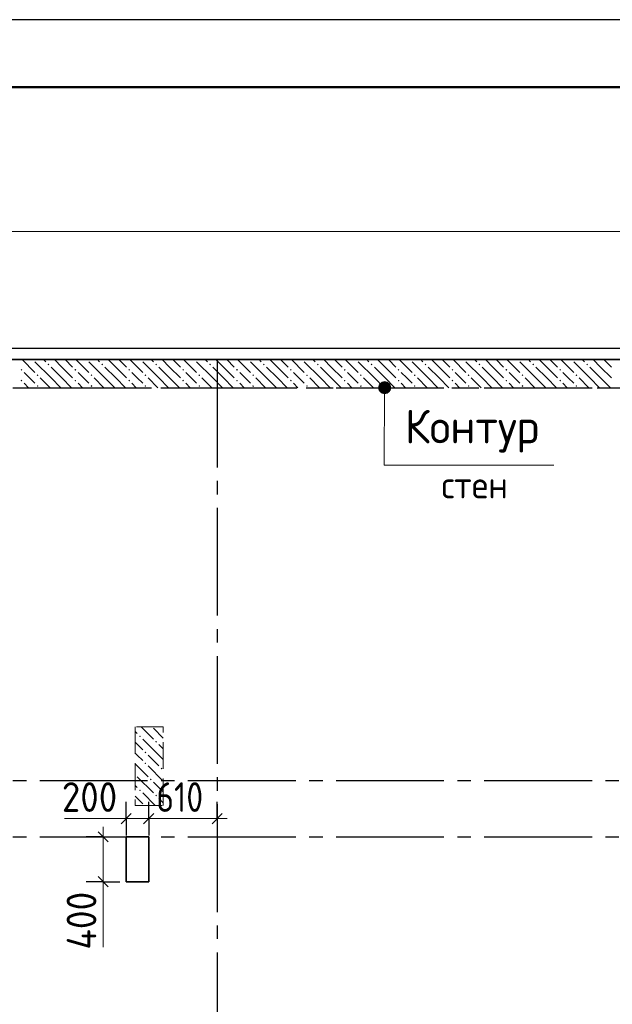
# Model space of a CAD drawing. Header units: millimetres. Extents: x 0 to 50400, y 0 to 35640.
# Tile 11 of 19: x 16756 to 22036, y 26870 to 35640. Entities that reach past the tile are written whole.
import ezdxf

# ---------------------------------------------------------------- set-up
doc = ezdxf.new("R2010")
doc.units = ezdxf.units.MM
doc.linetypes.add('______2', pattern=[324, 240, -84])
doc.linetypes.add('______5', pattern=[1320, 960, -120, 120, -120])
for name, color, linetype, lineweight in [('Standard', 7, 'Continuous', 25), ('ЖБ Перекрытие верхний уровень', 7, 'Continuous', 35), ('ЖБ Пилон', 7, 'Continuous', 35), ('ЖБ Стена верхний уровень', 7, 'Continuous', 35), ('Общий01', 7, 'Continuous', 13), ('Примечания', 7, 'Continuous', 13), ('Размерная линия_ общее', 7, 'Continuous', 13)]:
    doc.layers.add(name, color=color, linetype=linetype, lineweight=lineweight)
doc.layers.add('Оси', color=7, linetype='______5', true_color=0x656565)
doc.styles.add('ISOCPEUR', font='txt')

msp = doc.modelspace()

# ---------------------------------------------------------------- hatches: boundary and pattern name
at = {"layer": 'ЖБ Пилон', "linetype": 'Continuous', "lineweight": 18, "transparency": 33554687}
for points in [[(17819.8, 29257.3), (17827.6, 29265.1), (17835.4, 29257.3), (17827.6, 29249.5)], [(17963.8, 29209.3), (17971.6, 29217.1), (17979.4, 29209.3), (17971.6, 29201.5)], [(17867.8, 29113.3), (17875.6, 29121.1), (17883.4, 29113.3), (17875.6, 29105.5)], [(17867.8, 29017.3), (17875.6, 29025.1), (17883.4, 29017.3), (17875.6, 29009.5)], [(18011.8, 28969.3), (18019.6, 28977.1), (18027.4, 28969.3), (18019.6, 28961.5)], [(17785.1, 28923.6), (17787.4, 28921.3), (17785.1, 28919)], [(17915.8, 28873.3), (17923.6, 28881.1), (17931.4, 28873.3), (17923.6, 28865.5)], [(17819.8, 28777.3), (17827.6, 28785.1), (17835.4, 28777.3), (17827.6, 28769.5)], [(17963.8, 28729.3), (17971.6, 28737.1), (17979.4, 28729.3), (17971.6, 28721.5)]]:
    msp.add_hatch(color=7, dxfattribs=at).paths.add_polyline_path(points, flags=16)
at = {"layer": 'ЖБ Стена верхний уровень', "linetype": 'Continuous', "lineweight": 18, "transparency": 33554687}
for points in [[(16870.5, 32612.4), (16867.6, 32609.5), (16864.7, 32612.4)], [(17003.8, 32569.3), (17011.6, 32577.1), (17019.4, 32569.3), (17011.6, 32561.5)], [(17350.5, 32612.4), (17347.6, 32609.5), (17344.7, 32612.4)], [(17483.8, 32569.3), (17491.6, 32577.1), (17499.4, 32569.3), (17491.6, 32561.5)], [(17830.5, 32612.4), (17827.6, 32609.5), (17824.7, 32612.4)], [(17963.8, 32569.3), (17971.6, 32577.1), (17979.4, 32569.3), (17971.6, 32561.5)], [(18310.5, 32612.4), (18307.6, 32609.5), (18304.7, 32612.4)], [(18443.8, 32569.3), (18451.6, 32577.1), (18459.4, 32569.3), (18451.6, 32561.5)], [(18790.5, 32612.4), (18787.6, 32609.5), (18784.7, 32612.4)], [(18923.8, 32569.3), (18931.6, 32577.1), (18939.4, 32569.3), (18931.6, 32561.5)], [(19270.5, 32612.4), (19267.6, 32609.5), (19264.7, 32612.4)], [(19403.8, 32569.3), (19411.6, 32577.1), (19419.4, 32569.3), (19411.6, 32561.5)], [(19750.5, 32612.4), (19747.6, 32609.5), (19744.7, 32612.4)], [(19883.8, 32569.3), (19891.6, 32577.1), (19899.4, 32569.3), (19891.6, 32561.5)], [(20230.5, 32612.4), (20227.6, 32609.5), (20224.7, 32612.4)], [(20363.8, 32569.3), (20371.6, 32577.1), (20379.4, 32569.3), (20371.6, 32561.5)], [(20710.5, 32612.4), (20707.6, 32609.5), (20704.7, 32612.4)], [(20843.8, 32569.3), (20851.6, 32577.1), (20859.4, 32569.3), (20851.6, 32561.5)], [(21190.5, 32612.4), (21187.6, 32609.5), (21184.7, 32612.4)], [(21323.8, 32569.3), (21331.6, 32577.1), (21339.4, 32569.3), (21331.6, 32561.5)], [(21670.5, 32612.4), (21667.6, 32609.5), (21664.7, 32612.4)], [(21803.8, 32569.3), (21811.6, 32577.1), (21819.4, 32569.3), (21811.6, 32561.5)], [(16763.8, 32521.3), (16771.6, 32529.1), (16779.4, 32521.3), (16771.6, 32513.5)], [(16907.8, 32473.3), (16915.6, 32481.1), (16923.4, 32473.3), (16915.6, 32465.5)], [(17243.8, 32521.3), (17251.6, 32529.1), (17259.4, 32521.3), (17251.6, 32513.5)], [(17387.8, 32473.3), (17395.6, 32481.1), (17403.4, 32473.3), (17395.6, 32465.5)], [(17723.8, 32521.3), (17731.6, 32529.1), (17739.4, 32521.3), (17731.6, 32513.5)], [(17867.8, 32473.3), (17875.6, 32481.1), (17883.4, 32473.3), (17875.6, 32465.5)], [(18203.8, 32521.3), (18211.6, 32529.1), (18219.4, 32521.3), (18211.6, 32513.5)], [(18347.8, 32473.3), (18355.6, 32481.1), (18363.4, 32473.3), (18355.6, 32465.5)], [(18683.8, 32521.3), (18691.6, 32529.1), (18699.4, 32521.3), (18691.6, 32513.5)], [(18827.8, 32473.3), (18835.6, 32481.1), (18843.4, 32473.3), (18835.6, 32465.5)], [(19163.8, 32521.3), (19171.6, 32529.1), (19179.4, 32521.3), (19171.6, 32513.5)], [(19307.8, 32473.3), (19315.6, 32481.1), (19323.4, 32473.3), (19315.6, 32465.5)], [(19643.8, 32521.3), (19651.6, 32529.1), (19659.4, 32521.3), (19651.6, 32513.5)], [(19787.8, 32473.3), (19795.6, 32481.1), (19803.4, 32473.3), (19795.6, 32465.5)], [(20123.8, 32521.3), (20131.6, 32529.1), (20139.4, 32521.3), (20131.6, 32513.5)], [(20267.8, 32473.3), (20275.6, 32481.1), (20283.4, 32473.3), (20275.6, 32465.5)], [(20603.8, 32521.3), (20611.6, 32529.1), (20619.4, 32521.3), (20611.6, 32513.5)], [(20747.8, 32473.3), (20755.6, 32481.1), (20763.4, 32473.3), (20755.6, 32465.5)], [(21083.8, 32521.3), (21091.6, 32529.1), (21099.4, 32521.3), (21091.6, 32513.5)], [(21227.8, 32473.3), (21235.6, 32481.1), (21243.4, 32473.3), (21235.6, 32465.5)], [(21563.8, 32521.3), (21571.6, 32529.1), (21579.4, 32521.3), (21571.6, 32513.5)], [(21707.8, 32473.3), (21715.6, 32481.1), (21723.4, 32473.3), (21715.6, 32465.5)], [(16763.8, 32425.3), (16771.6, 32433.1), (16779.4, 32425.3), (16771.6, 32417.5)], [(16907.8, 32377.3), (16915.6, 32385.1), (16923.4, 32377.3), (16915.6, 32369.5)], [(17243.8, 32425.3), (17251.6, 32433.1), (17259.4, 32425.3), (17251.6, 32417.5)], [(17387.8, 32377.3), (17395.6, 32385.1), (17403.4, 32377.3), (17395.6, 32369.5)], [(17723.8, 32425.3), (17731.6, 32433.1), (17739.4, 32425.3), (17731.6, 32417.5)], [(17867.8, 32377.3), (17875.6, 32385.1), (17883.4, 32377.3), (17875.6, 32369.5)], [(18203.8, 32425.3), (18211.6, 32433.1), (18219.4, 32425.3), (18211.6, 32417.5)], [(18347.8, 32377.3), (18355.6, 32385.1), (18363.4, 32377.3), (18355.6, 32369.5)], [(18683.8, 32425.3), (18691.6, 32433.1), (18699.4, 32425.3), (18691.6, 32417.5)], [(18827.8, 32377.3), (18835.6, 32385.1), (18843.4, 32377.3), (18835.6, 32369.5)], [(19163.8, 32425.3), (19171.6, 32433.1), (19179.4, 32425.3), (19171.6, 32417.5)], [(19307.8, 32377.3), (19315.6, 32385.1), (19323.4, 32377.3), (19315.6, 32369.5)], [(19643.8, 32425.3), (19651.6, 32433.1), (19659.4, 32425.3), (19651.6, 32417.5)], [(19787.8, 32377.3), (19795.6, 32385.1), (19803.4, 32377.3), (19795.6, 32369.5)], [(20123.8, 32425.3), (20131.6, 32433.1), (20139.4, 32425.3), (20131.6, 32417.5)], [(20267.8, 32377.3), (20275.6, 32385.1), (20283.4, 32377.3), (20275.6, 32369.5)], [(20603.8, 32425.3), (20611.6, 32433.1), (20619.4, 32425.3), (20611.6, 32417.5)], [(20747.8, 32377.3), (20755.6, 32385.1), (20763.4, 32377.3), (20755.6, 32369.5)], [(21083.8, 32425.3), (21091.6, 32433.1), (21099.4, 32425.3), (21091.6, 32417.5)], [(21227.8, 32377.3), (21235.6, 32385.1), (21243.4, 32377.3), (21235.6, 32369.5)], [(21563.8, 32425.3), (21571.6, 32433.1), (21579.4, 32425.3), (21571.6, 32417.5)], [(21707.8, 32377.3), (21715.6, 32385.1), (21723.4, 32377.3), (21715.6, 32369.5)]]:
    msp.add_hatch(color=7, dxfattribs=at).paths.add_polyline_path(points, flags=16)
at = {"layer": 'Общий01', "linetype": 'Continuous', "lineweight": 13, "transparency": 33554687}
for points in [[(19953.4, 32362.6), (20054, 32389.2), (19961.1, 32389.6)], [(19953.4, 32362.6), (20061.4, 32362.1), (20054, 32389.2)], [(19960.8, 32335.6), (20061.4, 32362.1), (19953.4, 32362.6)], [(19960.8, 32335.6), (20053.7, 32335.2), (20061.4, 32362.1)], [(19961.1, 32389.6), (20034.6, 32408.7), (19980.6, 32408.9)], [(19961.1, 32389.6), (20054, 32389.2), (20034.6, 32408.7)], [(19980.6, 32408.9), (20034.6, 32408.7), (20007.6, 32416.4)], [(19980.2, 32316.1), (20053.7, 32335.2), (19960.8, 32335.6)], [(19980.2, 32316.1), (20034.2, 32315.8), (20053.7, 32335.2)], [(20034.2, 32315.8), (19980.2, 32316.1), (20007.2, 32308.4)]]:
    msp.add_hatch(color=7, dxfattribs=at).paths.add_polyline_path(points)

# ---------------------------------------------------------------- linework, layer by layer
at = {"layer": 'Standard', "color": 7, "linetype": 'Continuous', "lineweight": 25, "transparency": 33554687}
msp.add_lwpolyline([(0, 0), (50400, 0), (50400, 35640), (0, 35640), (0, 0)], close=True, dxfattribs=at)
at = {"layer": 'Standard', "color": 7, "linetype": 'Continuous', "lineweight": 50, "transparency": 33554687}
msp.add_lwpolyline([(2400, 35040), (49800, 35040), (49800, 600), (2400, 600), (2400, 35040)], close=True, dxfattribs=at)
at = {"layer": 'Standard', "color": 254, "linetype": 'Continuous', "lineweight": -3, "true_color": 0xc4c4ff, "transparency": 33554687}
msp.add_lwpolyline([(8915.1, 10212.4), (40365.1, 10212.4), (40365.1, 32712.4), (8915.1, 32712.4), (8915.1, 10212.4)], dxfattribs=at)
at = {"layer": 'ЖБ Перекрытие верхний уровень', "color": 7, "linetype": 'Continuous', "lineweight": 35, "transparency": 33554687}
for p, q in [((23895.1, 32612.4), (9015.1, 32612.4)), ((17705.1, 28362.4), (17705.1, 27962.4)), ((17905.1, 28362.4), (17705.1, 28362.4)), ((17905.1, 27962.4), (17905.1, 28362.4)), ((17705.1, 27962.4), (17905.1, 27962.4))]:
    msp.add_line(p, q, dxfattribs=at)
at = {"layer": 'ЖБ Пилон', "color": 253, "linetype": '______2', "lineweight": 13, "true_color": 0xa0a0a0, "transparency": 33554687}
for p, q in [((18035.1, 29342.4), (17785.1, 29342.4)), ((17785.1, 29342.4), (17785.1, 28642.4)), ((18035.1, 28642.4), (18035.1, 29342.4)), ((17785.1, 28642.4), (18035.1, 28642.4))]:
    msp.add_line(p, q, dxfattribs=at)
at = {"layer": 'ЖБ Пилон', "color": 9, "linetype": 'Continuous', "lineweight": 18, "true_color": 0xc7c7c7, "transparency": 33554687}
for p, q in [((17785.1, 29299.8), (17803.6, 29281.3)), ((17838.5, 29342.4), (17947.6, 29233.3)), ((18035.1, 29241.8), (17947.6, 29329.3)), ((18030.5, 29342.4), (18035.1, 29337.8)), ((17785.1, 29203.8), (17851.6, 29137.3)), ((17995.6, 29089.3), (17851.6, 29233.3)), ((17995.6, 29185.3), (18035.1, 29145.8)), ((17803.6, 29089.3), (17785.1, 29107.8)), ((17851.6, 29041.3), (17803.6, 29089.3)), ((17899.6, 29089.3), (17995.6, 28993.3)), ((17995.6, 29089.3), (18035.1, 29049.8)), ((17785.1, 29011.8), (17899.6, 28897.3)), ((17899.6, 28993.3), (18035.1, 28857.8)), ((17803.6, 28897.3), (17947.6, 28753.3)), ((17785.1, 28819.8), (17803.6, 28801.3)), ((18035.1, 28761.8), (17947.6, 28849.3)), ((17785.1, 28723.8), (17851.6, 28657.3)), ((17962.5, 28642.4), (17851.6, 28753.3)), ((17995.6, 28705.3), (18035.1, 28665.8))]:
    msp.add_line(p, q, dxfattribs=at)
at = {"layer": 'ЖБ Стена верхний уровень', "color": 251, "linetype": '______2', "lineweight": -3, "true_color": 0x656565, "transparency": 33554687}
for p, q in [((27553, 32612.4), (9015.1, 32612.4)), ((9265.1, 32362.4), (27553, 32362.4))]:
    msp.add_line(p, q, dxfattribs=at)
at = {"layer": 'ЖБ Стена верхний уровень', "color": 9, "linetype": 'Continuous', "lineweight": 18, "true_color": 0xc7c7c7, "transparency": 33554687}
for p, q in [((16776.5, 32612.4), (16891.6, 32497.3)), ((17035.6, 32449.3), (16891.6, 32593.3)), ((16968.5, 32612.4), (16987.6, 32593.3)), ((17035.6, 32545.3), (17131.6, 32449.3)), ((17131.6, 32545.3), (17064.5, 32612.4)), ((17131.6, 32545.3), (17227.6, 32449.3)), ((17160.5, 32612.4), (17227.6, 32545.3)), ((17256.5, 32612.4), (17371.6, 32497.3)), ((17515.6, 32449.3), (17371.6, 32593.3)), ((17448.5, 32612.4), (17467.6, 32593.3)), ((17515.6, 32545.3), (17611.6, 32449.3)), ((17611.6, 32545.3), (17544.5, 32612.4)), ((17611.6, 32545.3), (17707.6, 32449.3)), ((17640.5, 32612.4), (17707.6, 32545.3)), ((17736.5, 32612.4), (17851.6, 32497.3)), ((17995.6, 32449.3), (17851.6, 32593.3)), ((17928.5, 32612.4), (17947.6, 32593.3)), ((17995.6, 32545.3), (18091.6, 32449.3)), ((18091.6, 32545.3), (18024.5, 32612.4)), ((18091.6, 32545.3), (18187.6, 32449.3)), ((18120.5, 32612.4), (18187.6, 32545.3)), ((18216.5, 32612.4), (18331.6, 32497.3)), ((18475.6, 32449.3), (18331.6, 32593.3)), ((18408.5, 32612.4), (18427.6, 32593.3)), ((18475.6, 32545.3), (18571.6, 32449.3)), ((18571.6, 32545.3), (18504.5, 32612.4)), ((18571.6, 32545.3), (18667.6, 32449.3)), ((18600.5, 32612.4), (18667.6, 32545.3)), ((18696.5, 32612.4), (18811.6, 32497.3)), ((18955.6, 32449.3), (18811.6, 32593.3)), ((18888.5, 32612.4), (18907.6, 32593.3)), ((18955.6, 32545.3), (19051.6, 32449.3)), ((19051.6, 32545.3), (18984.5, 32612.4)), ((19051.6, 32545.3), (19147.6, 32449.3)), ((19080.5, 32612.4), (19147.6, 32545.3)), ((19176.5, 32612.4), (19291.6, 32497.3)), ((19435.6, 32449.3), (19291.6, 32593.3)), ((19368.5, 32612.4), (19387.6, 32593.3)), ((19435.6, 32545.3), (19531.6, 32449.3)), ((19531.6, 32545.3), (19464.5, 32612.4)), ((19531.6, 32545.3), (19627.6, 32449.3)), ((19560.5, 32612.4), (19627.6, 32545.3)), ((19656.5, 32612.4), (19771.6, 32497.3)), ((19915.6, 32449.3), (19771.6, 32593.3)), ((19848.5, 32612.4), (19867.6, 32593.3)), ((19915.6, 32545.3), (20011.6, 32449.3)), ((20011.6, 32545.3), (19944.5, 32612.4)), ((20011.6, 32545.3), (20107.6, 32449.3)), ((20040.5, 32612.4), (20107.6, 32545.3)), ((20136.5, 32612.4), (20251.6, 32497.3)), ((20395.6, 32449.3), (20251.6, 32593.3)), ((20328.5, 32612.4), (20347.6, 32593.3)), ((20395.6, 32545.3), (20491.6, 32449.3)), ((20491.6, 32545.3), (20424.5, 32612.4)), ((20491.6, 32545.3), (20587.6, 32449.3)), ((20520.5, 32612.4), (20587.6, 32545.3)), ((20616.5, 32612.4), (20731.6, 32497.3)), ((20875.6, 32449.3), (20731.6, 32593.3)), ((20808.5, 32612.4), (20827.6, 32593.3)), ((20875.6, 32545.3), (20971.6, 32449.3)), ((20971.6, 32545.3), (20904.5, 32612.4)), ((20971.6, 32545.3), (21067.6, 32449.3)), ((21000.5, 32612.4), (21067.6, 32545.3)), ((21096.5, 32612.4), (21211.6, 32497.3)), ((21355.6, 32449.3), (21211.6, 32593.3)), ((21288.5, 32612.4), (21307.6, 32593.3)), ((21355.6, 32545.3), (21451.6, 32449.3)), ((21451.6, 32545.3), (21384.5, 32612.4)), ((21451.6, 32545.3), (21547.6, 32449.3)), ((21480.5, 32612.4), (21547.6, 32545.3)), ((21576.5, 32612.4), (21691.6, 32497.3)), ((21835.6, 32449.3), (21691.6, 32593.3)), ((21768.5, 32612.4), (21787.6, 32593.3)), ((21835.6, 32545.3), (21931.6, 32449.3)), ((21931.6, 32545.3), (21864.5, 32612.4)), ((21931.6, 32545.3), (22027.6, 32449.3)), ((21960.5, 32612.4), (22027.6, 32545.3)), ((16843.6, 32449.3), (16795.6, 32497.3)), ((16891.6, 32401.3), (16843.6, 32449.3)), ((16939.6, 32449.3), (17026.5, 32362.4)), ((17035.6, 32449.3), (17122.5, 32362.4)), ((17131.6, 32449.3), (17218.5, 32362.4)), ((17323.6, 32449.3), (17275.6, 32497.3)), ((17371.6, 32401.3), (17323.6, 32449.3)), ((17419.6, 32449.3), (17506.5, 32362.4)), ((17515.6, 32449.3), (17602.5, 32362.4)), ((17611.6, 32449.3), (17698.5, 32362.4)), ((17803.6, 32449.3), (17755.6, 32497.3)), ((17851.6, 32401.3), (17803.6, 32449.3)), ((17899.6, 32449.3), (17986.5, 32362.4)), ((17995.6, 32449.3), (18082.5, 32362.4)), ((18091.6, 32449.3), (18178.5, 32362.4)), ((18283.6, 32449.3), (18235.6, 32497.3)), ((18331.6, 32401.3), (18283.6, 32449.3)), ((18379.6, 32449.3), (18466.5, 32362.4)), ((18475.6, 32449.3), (18562.5, 32362.4)), ((18571.6, 32449.3), (18658.5, 32362.4)), ((18763.6, 32449.3), (18715.6, 32497.3)), ((18811.6, 32401.3), (18763.6, 32449.3)), ((18859.6, 32449.3), (18946.5, 32362.4)), ((18955.6, 32449.3), (19042.5, 32362.4)), ((19051.6, 32449.3), (19138.5, 32362.4)), ((19243.6, 32449.3), (19195.6, 32497.3)), ((19291.6, 32401.3), (19243.6, 32449.3)), ((19339.6, 32449.3), (19426.5, 32362.4)), ((19435.6, 32449.3), (19522.5, 32362.4)), ((19531.6, 32449.3), (19618.5, 32362.4)), ((19723.6, 32449.3), (19675.6, 32497.3)), ((19771.6, 32401.3), (19723.6, 32449.3)), ((19819.6, 32449.3), (19906.5, 32362.4)), ((19915.6, 32449.3), (20002.5, 32362.4)), ((20011.6, 32449.3), (20098.5, 32362.4)), ((20203.6, 32449.3), (20155.6, 32497.3)), ((20251.6, 32401.3), (20203.6, 32449.3)), ((20299.6, 32449.3), (20386.5, 32362.4)), ((20395.6, 32449.3), (20482.5, 32362.4)), ((20491.6, 32449.3), (20578.5, 32362.4)), ((20683.6, 32449.3), (20635.6, 32497.3)), ((20731.6, 32401.3), (20683.6, 32449.3)), ((20779.6, 32449.3), (20866.5, 32362.4)), ((20875.6, 32449.3), (20962.5, 32362.4)), ((20971.6, 32449.3), (21058.5, 32362.4)), ((21163.6, 32449.3), (21115.6, 32497.3)), ((21211.6, 32401.3), (21163.6, 32449.3)), ((21259.6, 32449.3), (21346.5, 32362.4)), ((21355.6, 32449.3), (21442.5, 32362.4)), ((21451.6, 32449.3), (21538.5, 32362.4)), ((21643.6, 32449.3), (21595.6, 32497.3)), ((21691.6, 32401.3), (21643.6, 32449.3)), ((21739.6, 32449.3), (21826.5, 32362.4)), ((21835.6, 32449.3), (21922.5, 32362.4)), ((21931.6, 32449.3), (22018.5, 32362.4)), ((16795.6, 32401.3), (16834.5, 32362.4)), ((17275.6, 32401.3), (17314.5, 32362.4)), ((17755.6, 32401.3), (17794.5, 32362.4)), ((18235.6, 32401.3), (18274.5, 32362.4)), ((18715.6, 32401.3), (18754.5, 32362.4)), ((19195.6, 32401.3), (19234.5, 32362.4)), ((19675.6, 32401.3), (19714.5, 32362.4)), ((20155.6, 32401.3), (20194.5, 32362.4)), ((20635.6, 32401.3), (20674.5, 32362.4)), ((21115.6, 32401.3), (21154.5, 32362.4)), ((21595.6, 32401.3), (21634.5, 32362.4))]:
    msp.add_line(p, q, dxfattribs=at)
at = {"layer": 'Общий01', "color": 7, "linetype": 'Continuous', "lineweight": 13, "transparency": 33554687}
for p, q in [((19953.4, 32362.6), (19953.4, 32362.6)), ((20007.6, 32416.4), (20007.6, 32416.4)), ((20061.4, 32362.1), (20061.4, 32362.1)), ((20007.2, 32308.4), (20007.2, 32308.4))]:
    msp.add_line(p, q, dxfattribs=at)
msp.add_lwpolyline([(21515.5, 31671.9), (20004.3, 31671.9), (20007.4, 32362.4)], dxfattribs=at)
msp.add_circle((20007.4, 32362.4), 54, dxfattribs=at)
at = {"layer": 'Оси', "color": 8, "linetype": '______5', "lineweight": -3, "transparency": 33554687}
for p, q in [((18515.1, 32612.4), (18515.1, 8317)), ((9015.1, 32362.4), (42963.2, 32362.4)), ((9015.1, 28862.4), (42963.2, 28862.4)), ((9015.1, 28362.4), (42963.2, 28362.4))]:
    msp.add_line(p, q, dxfattribs=at)
at = {"layer": 'Примечания', "color": 7, "linetype": 'Continuous', "lineweight": 13, "transparency": 33554687}
for p, q in [((17705.1, 28524.3), (17155.1, 28524.3)), ((17498.5, 27962.4), (17498.5, 27379.4))]:
    msp.add_line(p, q, dxfattribs=at)
at = {"layer": 'Размерная линия_ общее', "color": 7, "linetype": 'Continuous', "lineweight": 13, "transparency": 33554687}
for p, q in [((9015.1, 33754.6), (40265.1, 33754.6)), ((17705.1, 28524.3), (17615.1, 28524.3)), ((17705.1, 28524.3), (17905.1, 28524.3)), ((17905.1, 28524.3), (18515.1, 28524.3)), ((18515.1, 28524.3), (18605.1, 28524.3)), ((17498.5, 28362.4), (17498.5, 28452.4)), ((17498.5, 27962.4), (17498.5, 28362.4)), ((17498.5, 27962.4), (17498.5, 27872.4))]:
    msp.add_line(p, q, dxfattribs=at)
at = {"layer": 'Размерная линия_ общее', "color": 253, "linetype": 'Continuous', "lineweight": -3, "true_color": 0xa0a0a0, "transparency": 33554687}
for p, q in [((17705.1, 28524.3), (17705.1, 28674.3)), ((17905.1, 28524.3), (17905.1, 28674.3)), ((18515.1, 28524.3), (18515.1, 28674.3)), ((17705.1, 28524.3), (17705.1, 28374.3)), ((17705.1, 28524.3), (17705.1, 28462.4)), ((17905.1, 28524.3), (17905.1, 28374.3)), ((17905.1, 28524.3), (17905.1, 28462.4)), ((18515.1, 28524.3), (18515.1, 28374.3)), ((18515.1, 28524.3), (18515.1, 28462.4)), ((17498.5, 28362.4), (17348.5, 28362.4)), ((17498.5, 28362.4), (17648.5, 28362.4)), ((17498.5, 28362.4), (17498.5, 28362.4)), ((17498.5, 27962.4), (17348.5, 27962.4)), ((17498.5, 27962.4), (17648.5, 27962.4)), ((17498.5, 27962.4), (17585.1, 27962.4))]:
    msp.add_line(p, q, dxfattribs=at)
at = {"layer": 'Размерная линия_ общее', "color": 7, "linetype": 'Continuous', "lineweight": 25, "transparency": 33554687}
for p, q in [((17660.1, 28479.3), (17750.1, 28569.3)), ((17860.1, 28479.3), (17950.1, 28569.3)), ((18470.1, 28479.3), (18560.1, 28569.3)), ((17543.5, 28317.4), (17453.5, 28407.4)), ((17543.5, 27917.4), (17453.5, 28007.4))]:
    msp.add_line(p, q, dxfattribs=at)

# ---------------------------------------------------------------- texts
at = {"layer": 'Общий01', "color": 7, "linetype": 'Continuous', "lineweight": 25, "transparency": 33554687, "attachment_point": 7, "style": 'ISOCPEUR'}
for s, insert, char_height, width in [('\\W0.96;Контур', (20188, 31784.8), 300, 1492.701), ('\\W0.94;стен', (20513, 31376.8), 240, 807.959)]:
    msp.add_mtext(s, dxfattribs=dict(at, insert=insert, char_height=char_height, width=width))
at = {"layer": 'Размерная линия_ общее', "color": 7, "linetype": 'Continuous', "lineweight": 25, "transparency": 33554687, "char_height": 264, "attachment_point": 7, "style": 'ISOCPEUR'}
for s, insert, width in [('\\W0.91;200', (17131.3, 28584.3), 674.386), ('\\W0.83;610', (17972.1, 28584.3), 610.277)]:
    msp.add_mtext(s, dxfattribs=dict(at, insert=insert, width=width))
at = {"layer": 'Размерная линия_ общее', "color": 7, "linetype": 'Continuous', "lineweight": 25, "transparency": 33554687, "insert": (17438.5, 27357.4), "char_height": 264, "width": 701.326, "attachment_point": 7, "rotation": 90, "style": 'ISOCPEUR'}
msp.add_mtext('\\W0.92;400', dxfattribs=at)

doc.saveas('drawing.dxf')
